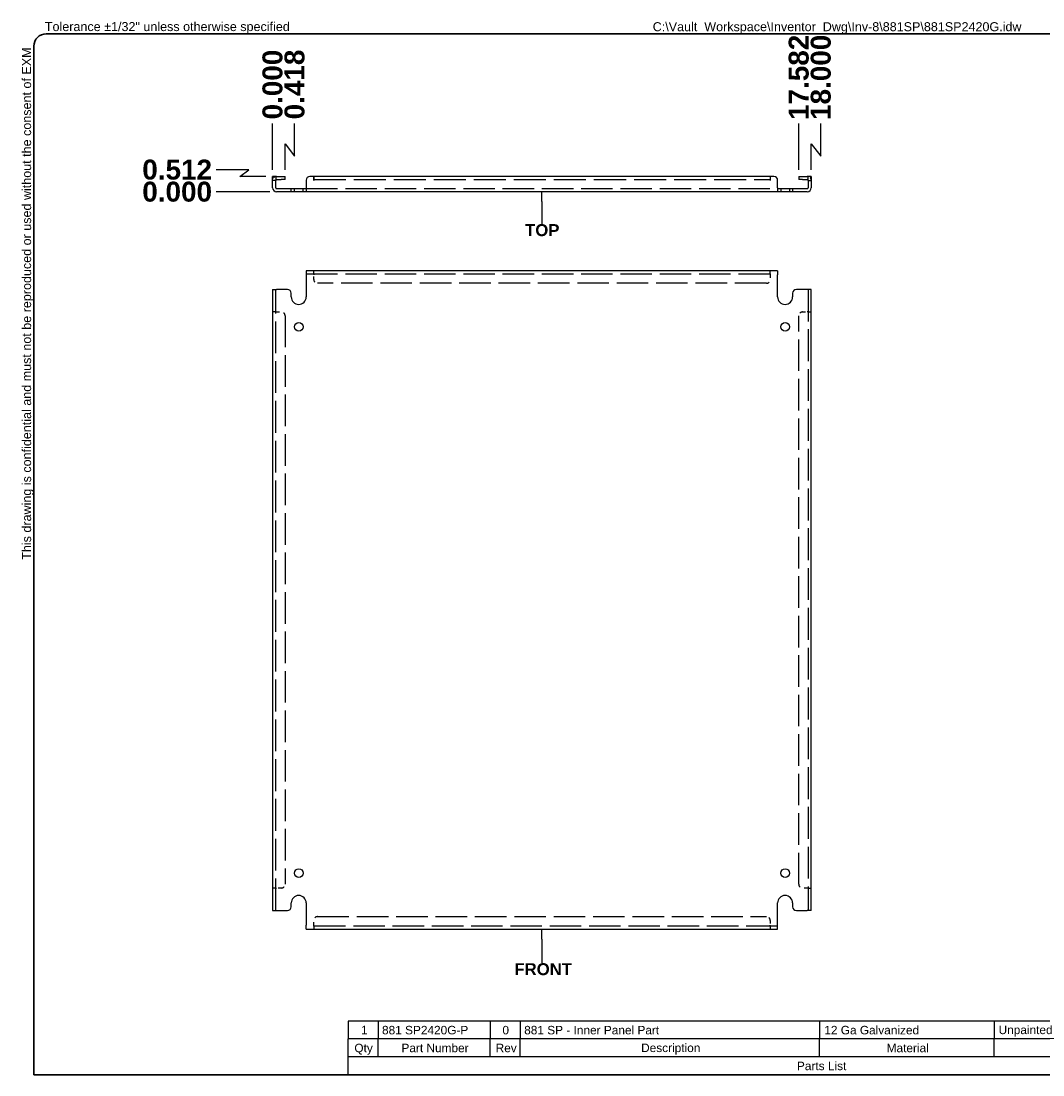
# Model space of a CAD drawing. Header units: inches. Extents: x 1.8 to 56.4, y 1.4 to 36.7.
# Tile 1 of 2: x 1.8 to 35.9, y 1.4 to 36.6. Entities that reach past the tile are written whole.
import ezdxf

# ---------------------------------------------------------------- set-up
doc = ezdxf.new("R2010")
doc.units = ezdxf.units.IN
doc.header["$LTSCALE"] = 5.555556
doc.header["$MEASUREMENT"] = 0
doc.linetypes.add('DASHED_SPACE', pattern=[0.2067, 0.1654, -0.0413])
doc.layers.get('0').update_dxf_attribs({"lineweight": 25})
for name, color, linetype, lineweight in [('Dimensions(ANSI)', 7, 'Continuous', 25), ('Hidden Edges(ANSI)', 7, 'DASHED_SPACE', 25), ('Sketch Geometry(ANSI)', 7, 'Continuous', 25), ('Symbols(ANSI)', 7, 'Continuous', 25), ('Visible Edges(ANSI)', 7, 'Continuous', 25)]:
    doc.layers.add(name, color=color, linetype=linetype, lineweight=lineweight)
doc.styles.add('Current-ANSI', font='arial.ttf')
doc.styles.add('Dimension-ANSI', font='arialbd.ttf')
doc.styles.add('Part List-ANSI', font='arial.ttf')
doc.dimstyles.new('INCH-ANSI', dxfattribs={"dimscale": 5.555556, "dimtxt": 0.12, "dimasz": 0.098425, "dimexe": 0.04, "dimexo": 0.04, "dimgap": 0.031496, "dimtad": 0, "dimtih": 1, "dimtoh": 1, "dimdec": 3, "dimrnd": 1e-08, "dimzin": 0, "dimdsep": 46, "dimtxsty": 'Dimension-ANSI', "dimcen": 0.09, "dimdle": 0.312, "dimclrd": 179, "dimclre": 179, "dimclrt": 7, "dimadec": 1, "dimazin": 0, "dimtfac": 1, "dimtdec": 3, "dimtofl": 0, "dimtmove": 0, "dimatfit": 3, "dimfxl": 1, "dimtolj": 1, "dimtzin": 4, "dimlwd": 25, "dimlwe": 25, "dimarcsym": 0})
doc.dimstyles.new('INCH-ANSI-VERTICAL', dxfattribs={"dimscale": 5.555556, "dimtxt": 0.12, "dimasz": 0.098425, "dimexe": 0.04, "dimexo": 0.04, "dimgap": 0.031496, "dimtad": 0, "dimtih": 1, "dimtoh": 1, "dimdec": 3, "dimrnd": 1e-08, "dimzin": 0, "dimdsep": 46, "dimtxsty": 'Dimension-ANSI', "dimcen": 0.09, "dimdle": 0.312, "dimclrd": 179, "dimclre": 179, "dimclrt": 7, "dimadec": 1, "dimazin": 0, "dimtfac": 1, "dimtdec": 3, "dimtofl": 0, "dimtmove": 0, "dimatfit": 3, "dimfxl": 1, "dimtolj": 1, "dimtzin": 4, "dimlwd": 25, "dimlwe": 25, "dimarcsym": 0})

# ---------------------------------------------------------------- blocks, each defined once
blk = doc.blocks.new('Parts List')
at = {"layer": 'Symbols(ANSI)'}
for p, q in [((13.023, 0.795), (3.548, 0.795)), ((3.548, 0.795), (3.548, 0.615)), ((3.848, 0.795), (3.848, 0.615)), ((4.973, 0.795), (4.973, 0.615)), ((5.273, 0.795), (5.273, 0.615)), ((8.273, 0.795), (8.273, 0.615)), ((10.023, 0.795), (10.023, 0.615)), ((11.523, 0.795), (11.523, 0.615)), ((13.023, 0.795), (13.023, 0.615)), ((13.023, 0.615), (3.548, 0.615)), ((3.548, 0.435), (3.548, 0.615)), ((3.848, 0.435), (3.848, 0.615)), ((4.973, 0.435), (4.973, 0.615)), ((5.273, 0.435), (5.273, 0.615)), ((8.273, 0.435), (8.273, 0.615)), ((10.023, 0.435), (10.023, 0.615)), ((11.523, 0.435), (11.523, 0.615)), ((13.023, 0.435), (13.023, 0.615)), ((3.548, 0.255), (3.548, 0.435)), ((13.023, 0.435), (3.548, 0.435)), ((13.023, 0.255), (13.023, 0.435)), ((13.023, 0.255), (3.548, 0.255))]:
    blk.add_line(p, q, dxfattribs=at)
at = {"layer": 'Symbols(ANSI)', "char_height": 0.085, "attachment_point": 7, "line_spacing_factor": 0.25, "style": 'Part List-ANSI'}
for s, insert in [('1', (3.678, 0.662)), ('881 SP2420G-P', (3.888, 0.66)), ('0', (5.095, 0.66)), ('881 SP - Inner Panel Part', (5.313, 0.66)), ('12 Ga Galvanized', (8.321, 0.66)), ('Unpainted', (10.068, 0.638)), ('Galvanized', (11.565, 0.66)), ('Qty', (3.611, 0.456)), ('Part Number', (4.083, 0.481)), ('Rev', (5.027, 0.481)), ('Description', (6.485, 0.458)), ('Material', (8.946, 0.481)), ('Color', (10.637, 0.48)), ('Finish', (12.125, 0.481)), ('Parts List', (8.047, 0.301))]:
    blk.add_mtext(s, dxfattribs=dict(at, insert=insert))
blk = doc.blocks.new('Datum Identifier1')
at = {"layer": 'Symbols(ANSI)', "color": 7, "linetype": 'Continuous', "lineweight": 25}
for p, q in [((5.491, 1.617), (5.491, 1.716)), ((5.491, 1.617), (5.491, 1.561)), ((5.491, 1.561), (5.491, 1.377))]:
    blk.add_line(p, q, dxfattribs=at)
at = {"layer": 'Symbols(ANSI)', "color": 7, "insert": (5.215, 1.253), "char_height": 0.12, "attachment_point": 7, "line_spacing_factor": 0.25, "style": 'Dimension-ANSI'}
blk.add_mtext('FRONT', dxfattribs=at)
blk = doc.blocks.new('Datum Identifier2')
at = {"layer": 'Symbols(ANSI)', "color": 7, "linetype": 'Continuous', "lineweight": 25}
for p, q in [((5.491, 9.01), (5.491, 9.108)), ((5.491, 9.01), (5.491, 8.97)), ((5.491, 8.97), (5.491, 8.786))]:
    blk.add_line(p, q, dxfattribs=at)
at = {"layer": 'Symbols(ANSI)', "color": 7, "insert": (5.322, 8.662), "char_height": 0.12, "attachment_point": 7, "line_spacing_factor": 0.25, "style": 'Dimension-ANSI'}
blk.add_mtext('TOP', dxfattribs=at)
blk = doc.blocks.new('*D12')
at = {"layer": 'Defpoints', "color": 0, "linetype": 'Continuous', "transparency": 16777216}
for p in [(10.187, 33.211), (10.187, 31.438), (10.187, 31.438)]:
    blk.add_point(p, dxfattribs=at)
at = {"layer": 'Dimensions(ANSI)', "color": 179, "linetype": 'Continuous', "lineweight": 25, "transparency": 16777216}
blk.add_line((10.187, 31.661), (10.187, 33.211), dxfattribs=at)
at = {"layer": 'Dimensions(ANSI)', "color": 7, "linetype": 'Continuous', "lineweight": 25, "transparency": 16777216, "insert": (10.187, 34.509), "char_height": 0.6667, "attachment_point": 5, "rotation": 90, "style": 'Dimension-ANSI'}
blk.add_mtext('\\A1;0.000', dxfattribs=at)
blk = doc.blocks.new('*D13')
at = {"layer": 'Defpoints', "color": 0, "linetype": 'Continuous', "transparency": 16777216}
for p in [(10.924, 33.211), (10.187, 31.438), (10.605, 31.438)]:
    blk.add_point(p, dxfattribs=at)
at = {"layer": 'Dimensions(ANSI)', "color": 179, "linetype": 'Continuous', "lineweight": 25, "transparency": 16777216}
for p, q in [((10.924, 32.118), (10.924, 33.211)), ((10.605, 31.661), (10.605, 32.532)), ((10.605, 32.532), (10.924, 32.118))]:
    blk.add_line(p, q, dxfattribs=at)
at = {"layer": 'Dimensions(ANSI)', "color": 7, "linetype": 'Continuous', "lineweight": 25, "transparency": 16777216, "insert": (10.924, 34.511), "char_height": 0.6667, "attachment_point": 5, "rotation": 90, "style": 'Dimension-ANSI'}
blk.add_mtext('\\A1;0.418', dxfattribs=at)
blk = doc.blocks.new('*D14')
at = {"layer": 'Defpoints', "color": 0, "linetype": 'Continuous', "transparency": 16777216}
for p in [(27.769, 33.211), (10.187, 31.438), (27.769, 31.438)]:
    blk.add_point(p, dxfattribs=at)
at = {"layer": 'Dimensions(ANSI)', "color": 179, "linetype": 'Continuous', "lineweight": 25, "transparency": 16777216}
blk.add_line((27.769, 31.661), (27.769, 33.211), dxfattribs=at)
at = {"layer": 'Dimensions(ANSI)', "color": 7, "linetype": 'Continuous', "lineweight": 25, "transparency": 16777216, "insert": (27.769, 34.75), "char_height": 0.6667, "attachment_point": 5, "rotation": 90, "style": 'Dimension-ANSI'}
blk.add_mtext('\\A1;17.582', dxfattribs=at)
blk = doc.blocks.new('*D15')
at = {"layer": 'Defpoints', "color": 0, "linetype": 'Continuous', "transparency": 16777216}
for p in [(28.506, 33.211), (10.187, 31.438), (28.187, 31.438)]:
    blk.add_point(p, dxfattribs=at)
at = {"layer": 'Dimensions(ANSI)', "color": 179, "linetype": 'Continuous', "lineweight": 25, "transparency": 16777216}
for p, q in [((28.506, 32.118), (28.506, 33.211)), ((28.187, 31.661), (28.187, 32.532)), ((28.187, 32.532), (28.506, 32.118))]:
    blk.add_line(p, q, dxfattribs=at)
at = {"layer": 'Dimensions(ANSI)', "color": 7, "linetype": 'Continuous', "lineweight": 25, "transparency": 16777216, "insert": (28.506, 34.751), "char_height": 0.6667, "attachment_point": 5, "rotation": 90, "style": 'Dimension-ANSI'}
blk.add_mtext('\\A1;18.000', dxfattribs=at)
blk = doc.blocks.new('*D20')
at = {"layer": 'Defpoints', "color": 0, "linetype": 'Continuous', "transparency": 16777216}
for p in [(8.298, 30.926), (10.323, 30.926), (10.323, 30.926)]:
    blk.add_point(p, dxfattribs=at)
at = {"layer": 'Dimensions(ANSI)', "color": 179, "linetype": 'Continuous', "lineweight": 25, "transparency": 16777216}
blk.add_line((10.101, 30.926), (8.298, 30.926), dxfattribs=at)
at = {"layer": 'Dimensions(ANSI)', "color": 7, "linetype": 'Continuous', "lineweight": 25, "transparency": 16777216, "insert": (7, 30.926), "char_height": 0.6667, "attachment_point": 5, "style": 'Dimension-ANSI'}
blk.add_mtext('\\A1;0.000', dxfattribs=at)
blk = doc.blocks.new('*D21')
at = {"layer": 'Defpoints', "color": 0, "linetype": 'Continuous', "transparency": 16777216}
for p in [(8.298, 31.663), (10.187, 31.438), (10.323, 30.926)]:
    blk.add_point(p, dxfattribs=at)
at = {"layer": 'Dimensions(ANSI)', "color": 179, "linetype": 'Continuous', "lineweight": 25, "transparency": 16777216}
for p, q in [((9.391, 31.663), (8.298, 31.663)), ((9.094, 31.438), (9.391, 31.663)), ((9.965, 31.438), (9.094, 31.438))]:
    blk.add_line(p, q, dxfattribs=at)
at = {"layer": 'Dimensions(ANSI)', "color": 7, "linetype": 'Continuous', "lineweight": 25, "transparency": 16777216, "insert": (7, 31.663), "char_height": 0.6667, "attachment_point": 5, "style": 'Dimension-ANSI'}
blk.add_mtext('\\A1;0.512', dxfattribs=at)
blk = doc.blocks.new('Borders EXM - B (Inch)')
at = {"layer": 'Sketch Geometry(ANSI)', "linetype": 'Continuous', "lineweight": 35}
for p, q in [((16.398, 10.692), (0.523, 10.692)), ((0.398, 10.567), (0.398, 0.255)), ((0.398, 0.255), (16.398, 0.255))]:
    blk.add_line(p, q, dxfattribs=at)
blk.add_arc((0.523, 10.567), 0.125, 90, 180, dxfattribs=at)
at = {"layer": 'Symbols(ANSI)', "color": 7, "insert": (0.509, 10.692), "char_height": 0.09, "attachment_point": 7, "style": 'Current-ANSI'}
blk.add_mtext('Tolerance ±1/32" unless otherwise specified', dxfattribs=at)
at = {"layer": 'Symbols(ANSI)', "color": 7, "insert": (0.398, 5.419), "char_height": 0.09, "attachment_point": 7, "rotation": 90, "style": 'Current-ANSI'}
blk.add_mtext('This drawing is confidential and must not be reproduced or used without the consent of EXM', dxfattribs=at)
at = {"layer": 'Symbols(ANSI)', "color": 7, "style": 'Current-ANSI'}
blk.add_attdef('FILENAME_AND_PATH_001', (6.601, 10.718), '', height=0.09, dxfattribs=at)

msp = doc.modelspace()

# ---------------------------------------------------------------- linework, layer by layer
at = {"layer": 'Hidden Edges(ANSI)', "ltscale": 0.059898}
for p, q in [((10.2922, 31.3021), (10.1872, 31.3021)), ((10.9172, 30.9263), (10.9172, 31.0313)), ((11.2072, 30.9263), (11.2072, 31.0313)), ((27.1672, 31.0313), (27.1672, 30.9263)), ((27.4572, 31.0313), (27.4572, 30.9263)), ((28.0822, 31.3021), (28.1872, 31.3021)), ((11.562, 28.1804), (11.562, 28.2854)), ((11.5622, 28.1804), (11.5622, 28.2854)), ((26.8122, 28.1804), (26.8122, 28.2854)), ((26.8124, 28.1804), (26.8124, 28.2854)), ((10.2922, 26.9106), (10.1872, 26.9106)), ((10.2922, 26.9104), (10.1872, 26.9104)), ((28.0822, 26.9106), (28.1872, 26.9106)), ((28.0822, 26.9104), (28.1872, 26.9104)), ((10.2922, 7.6604), (10.1872, 7.6604)), ((10.2922, 7.6602), (10.1872, 7.6602)), ((28.0822, 7.6604), (28.1872, 7.6604)), ((28.0822, 7.6602), (28.1872, 7.6602)), ((11.562, 6.3904), (11.562, 6.2854)), ((11.5622, 6.3904), (11.5622, 6.2854)), ((26.8122, 6.3904), (26.8122, 6.2854)), ((26.8124, 6.3904), (26.8124, 6.2854))]:
    msp.add_line(p, q, dxfattribs=at)
at = {"layer": 'Hidden Edges(ANSI)', "ltscale": 1.142961}
for p, q in [((11.3122, 31.0313), (27.0622, 31.0313)), ((11.3122, 28.1804), (27.0622, 28.1804)), ((27.0622, 6.3904), (11.3122, 6.3904))]:
    msp.add_line(p, q, dxfattribs=at)
at = {"layer": 'Hidden Edges(ANSI)', "ltscale": 1.164922}
msp.add_line((11.5622, 31.3333), (26.8122, 31.3333), dxfattribs=at)
at = {"layer": 'Hidden Edges(ANSI)', "ltscale": 0.027725}
for p, q in [((11.5622, 28.1804), (11.5622, 28.1494)), ((26.8122, 28.1804), (26.8122, 28.1494)), ((10.2922, 26.9104), (10.3232, 26.9104)), ((28.0822, 26.9104), (28.0512, 26.9104)), ((10.2922, 7.6604), (10.3232, 7.6604)), ((28.0822, 7.6604), (28.0512, 7.6604)), ((11.5622, 6.3904), (11.5622, 6.4214)), ((26.8122, 6.3904), (26.8122, 6.4214))]:
    msp.add_line(p, q, dxfattribs=at)
at = {"layer": 'Hidden Edges(ANSI)', "ltscale": 0.089611}
for p, q in [((11.5622, 27.9924), (11.5622, 28.1494)), ((26.8122, 28.1494), (26.8122, 27.9924)), ((10.3232, 26.9104), (10.4802, 26.9104)), ((27.8942, 26.9104), (28.0512, 26.9104)), ((10.4802, 7.6604), (10.3232, 7.6604)), ((28.0512, 7.6604), (27.8942, 7.6604)), ((11.5622, 6.4214), (11.5622, 6.5784)), ((26.8122, 6.5784), (26.8122, 6.4214))]:
    msp.add_line(p, q, dxfattribs=at)
at = {"layer": 'Hidden Edges(ANSI)', "ltscale": 1.145825}
for p, q in [((26.6872, 27.8674), (11.6872, 27.8674)), ((11.6872, 6.7034), (26.6872, 6.7034))]:
    msp.add_line(p, q, dxfattribs=at)
at = {"layer": 'Hidden Edges(ANSI)', "ltscale": 1.158312}
for p, q in [((10.2922, 6.9104), (10.2922, 27.6604)), ((28.0822, 27.6604), (28.0822, 6.9104))]:
    msp.add_line(p, q, dxfattribs=at)
at = {"layer": 'Hidden Edges(ANSI)', "ltscale": 1.149008}
for p, q in [((10.6052, 26.7854), (10.6052, 7.7854)), ((27.7692, 7.7854), (27.7692, 26.7854))]:
    msp.add_line(p, q, dxfattribs=at)
at = {"layer": 'Hidden Edges(ANSI)', "ltscale": 0.104098}
for centre, start, end in [((10.3232, 31.3023), 103.17589, 180), ((28.0512, 31.3023), 0, 76.82411)]:
    msp.add_arc(centre, 0.136, start, end, dxfattribs=at)
at = {"layer": 'Hidden Edges(ANSI)', "ltscale": 0.112096}
for centre, start, end in [((11.6872, 27.9924), 180, 270), ((26.6872, 27.9924), 270, 0), ((10.4802, 26.7854), 0, 90), ((27.8942, 26.7854), 90, 180), ((10.4802, 7.7854), 270, 0), ((27.8942, 7.7854), 180, 270), ((11.6872, 6.5784), 90, 180), ((26.6872, 6.5784), 0, 90)]:
    msp.add_arc(centre, 0.125, start, end, dxfattribs=at)
at = {"layer": 'Visible Edges(ANSI)'}
for p, q in [((10.1872, 31.3133), (10.1872, 31.4383)), ((10.2922, 31.4383), (10.1872, 31.4383)), ((10.2922, 31.4383), (10.2922, 31.3133)), ((10.3232, 31.4383), (10.4802, 31.4383)), ((10.4802, 31.4383), (10.6052, 31.4383)), ((10.6052, 31.3333), (10.6052, 31.4383)), ((11.562, 31.4383), (11.4372, 31.4383)), ((11.562, 31.3021), (11.562, 31.4383)), ((26.8122, 31.4383), (11.5622, 31.4383)), ((11.5622, 31.4383), (11.5622, 31.3023)), ((26.8122, 31.4383), (26.8122, 31.3023)), ((26.9372, 31.4383), (26.8124, 31.4383)), ((26.8124, 31.4383), (26.8124, 31.3021)), ((27.7692, 31.4383), (27.8942, 31.4383)), ((27.7692, 31.4383), (27.7692, 31.3333)), ((27.8942, 31.4383), (28.0512, 31.4383)), ((28.0822, 31.3133), (28.0822, 31.4383)), ((28.1872, 31.4383), (28.0822, 31.4383)), ((28.1872, 31.4383), (28.1872, 31.3133)), ((10.1872, 31.0623), (10.1872, 31.3133)), ((10.2922, 31.0623), (10.2922, 31.3133)), ((10.3232, 31.3333), (10.4802, 31.3333)), ((10.3232, 31.0313), (10.6872, 31.0313)), ((10.6052, 31.3333), (10.4802, 31.3333)), ((10.6872, 31.0313), (10.8122, 31.0313)), ((10.8122, 30.9263), (10.8122, 31.0313)), ((10.8122, 31.0313), (11.3122, 31.0313)), ((11.3122, 31.3133), (11.3122, 31.0623)), ((11.3122, 31.0623), (11.3122, 30.9263)), ((11.5622, 31.3021), (11.562, 31.3021)), ((11.5622, 31.3023), (11.5622, 31.3021)), ((26.8122, 31.3021), (26.8122, 31.3023)), ((26.8124, 31.3021), (26.8122, 31.3021)), ((27.0622, 31.0623), (27.0622, 31.3133)), ((27.0622, 31.0623), (27.0622, 30.9263)), ((27.0622, 31.0313), (27.5622, 31.0313)), ((27.5622, 31.0313), (27.6872, 31.0313)), ((27.5622, 31.0313), (27.5622, 30.9263)), ((27.6872, 31.0313), (28.0512, 31.0313)), ((27.8942, 31.3333), (27.7692, 31.3333)), ((27.8942, 31.3333), (28.0512, 31.3333)), ((28.0822, 31.3133), (28.0822, 31.0623)), ((28.1872, 31.3133), (28.1872, 31.0623)), ((10.6872, 30.9263), (10.3232, 30.9263)), ((10.8122, 30.9263), (10.6872, 30.9263)), ((11.3122, 30.9263), (10.8122, 30.9263)), ((27.0622, 30.9263), (11.3122, 30.9263)), ((27.5622, 30.9263), (27.0622, 30.9263)), ((27.6872, 30.9263), (27.5622, 30.9263)), ((28.0512, 30.9263), (27.6872, 30.9263)), ((27.0622, 28.2854), (11.3122, 28.2854)), ((11.3122, 28.2854), (11.3122, 28.1494)), ((27.0622, 28.2854), (27.0622, 28.1494)), ((11.3122, 28.1494), (11.3122, 27.4104)), ((27.0622, 27.4104), (27.0622, 28.1494)), ((10.1872, 27.6604), (10.3232, 27.6604)), ((10.1872, 27.6604), (10.1872, 6.9104)), ((10.6872, 27.6604), (10.3232, 27.6604)), ((10.8122, 27.4104), (10.8122, 27.5354)), ((27.5622, 27.5354), (27.5622, 27.4104)), ((28.0512, 27.6604), (27.6872, 27.6604)), ((28.1872, 27.6604), (28.0512, 27.6604)), ((28.1872, 6.9104), (28.1872, 27.6604)), ((10.8122, 7.0354), (10.8122, 7.1604)), ((11.3122, 7.1604), (11.3122, 6.4214)), ((27.0622, 6.4214), (27.0622, 7.1604)), ((27.5622, 7.1604), (27.5622, 7.0354)), ((10.1872, 6.9104), (10.3232, 6.9104)), ((10.3232, 6.9104), (10.6872, 6.9104)), ((27.6872, 6.9104), (28.0512, 6.9104)), ((28.1872, 6.9104), (28.0512, 6.9104)), ((11.3122, 6.2854), (11.3122, 6.4214)), ((27.0622, 6.2854), (27.0622, 6.4214)), ((11.3122, 6.2854), (27.0622, 6.2854))]:
    msp.add_line(p, q, dxfattribs=at)
for centre in [(11.0622, 26.4104), (27.3122, 26.4104), (11.0622, 8.1604), (27.3122, 8.1604)]:
    msp.add_circle(centre, 0.145, dxfattribs=at)
for centre, radius, start, end in [((10.3232, 31.3023), 0.136, 90, 103.17589), ((11.4372, 31.3133), 0.125, 90, 180), ((26.9372, 31.3133), 0.125, 0, 90), ((28.0512, 31.3023), 0.136, 76.82411, 90), ((10.3232, 31.0623), 0.136, 180, 270), ((10.3232, 31.3023), 0.031, 90, 180), ((10.3232, 31.0623), 0.031, 180, 270), ((28.0512, 31.3023), 0.031, 0, 90), ((28.0512, 31.0623), 0.136, 270, 0), ((28.0512, 31.0623), 0.031, 270, 0), ((10.6872, 27.5354), 0.125, 0, 90), ((27.6872, 27.5354), 0.125, 90, 180), ((11.0622, 27.4104), 0.25, 180, 0), ((27.3122, 27.4104), 0.25, 180, 0), ((11.0622, 7.1604), 0.25, 0, 180), ((27.3122, 7.1604), 0.25, 0, 180), ((10.6872, 7.0354), 0.125, 270, 0), ((27.6872, 7.0354), 0.125, 180, 270)]:
    msp.add_arc(centre, radius, start, end, dxfattribs=at)

# ---------------------------------------------------------------- block references
at = {"xscale": 3.333333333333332, "yscale": 3.333333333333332, "zscale": 3.333333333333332}
msp.add_blockref('Borders EXM - B (Inch)', (0.8841, 0.5657), dxfattribs=at).add_auto_attribs({'FILENAME_AND_PATH_001': 'C:\\Vault_Workspace\\Inventor_Dwg\\Inv-8\\881SP\\881SP2420G.idw'})
at = {"layer": 'Symbols(ANSI)', "xscale": 3.333333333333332, "yscale": 3.333333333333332, "zscale": 3.333333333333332}
for name in ['Datum Identifier2', 'Datum Identifier1', 'Parts List']:
    msp.add_blockref(name, (0.8841, 0.5657), dxfattribs=at)

# ---------------------------------------------------------------- dimensions: what is measured, and where the dimension line sits
at = {"layer": 'Dimensions(ANSI)', "color": 179, "linetype": 'Continuous', "lineweight": 25, "true_color": 0x262658}
for feature_location, offset, dtype, origin, dimstyle, picture, middle in [((28.1872, 31.4383), (0.3186, 1.773), 1, (10.1872, 31.4383), 'INCH-ANSI-VERTICAL', '*D15', (28.5058, 34.7508)), ((27.7692, 31.4383), (0, 1.773), 1, (10.1872, 31.4383), 'INCH-ANSI-VERTICAL', '*D14', (27.7692, 34.7503)), ((10.1871727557, 31.4383055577), (0, 1.7730139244), 1, (10.1871727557, 31.4383055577), 'INCH-ANSI-VERTICAL', '*D12', (10.1871727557, 34.5090807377)), ((10.6052, 31.4383), (0.3185, 1.773), 1, (10.1872, 31.4383), 'INCH-ANSI-VERTICAL', '*D13', (10.9236, 34.5111)), ((10.1872, 31.4383), (-1.8895, 0.2243), 0, (10.3232, 30.9263), 'INCH-ANSI', '*D21', (7.0004, 31.6626)), ((10.3231727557, 30.9263055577), (-2.0254811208, 0), 0, (10.3231727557, 30.9263055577), 'INCH-ANSI', '*D20', (6.9999303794, 30.9263055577))]:
    dim = msp.add_ordinate_dim(feature_location=feature_location, offset=offset, dtype=dtype, origin=origin, dimstyle=dimstyle, override={"dimgap": 0.031496, "dimtad": 0, "dimdec": 3, "dimlfac": 1, "dimtol": 0, "dimlim": 0, "dimtp": 0, "dimtm": 0, "dimtdec": 3}, dxfattribs=at)
    dim.commit()
    dim.dimension.update_dxf_attribs({"geometry": picture, "text_midpoint": middle})

doc.saveas('drawing.dxf')
